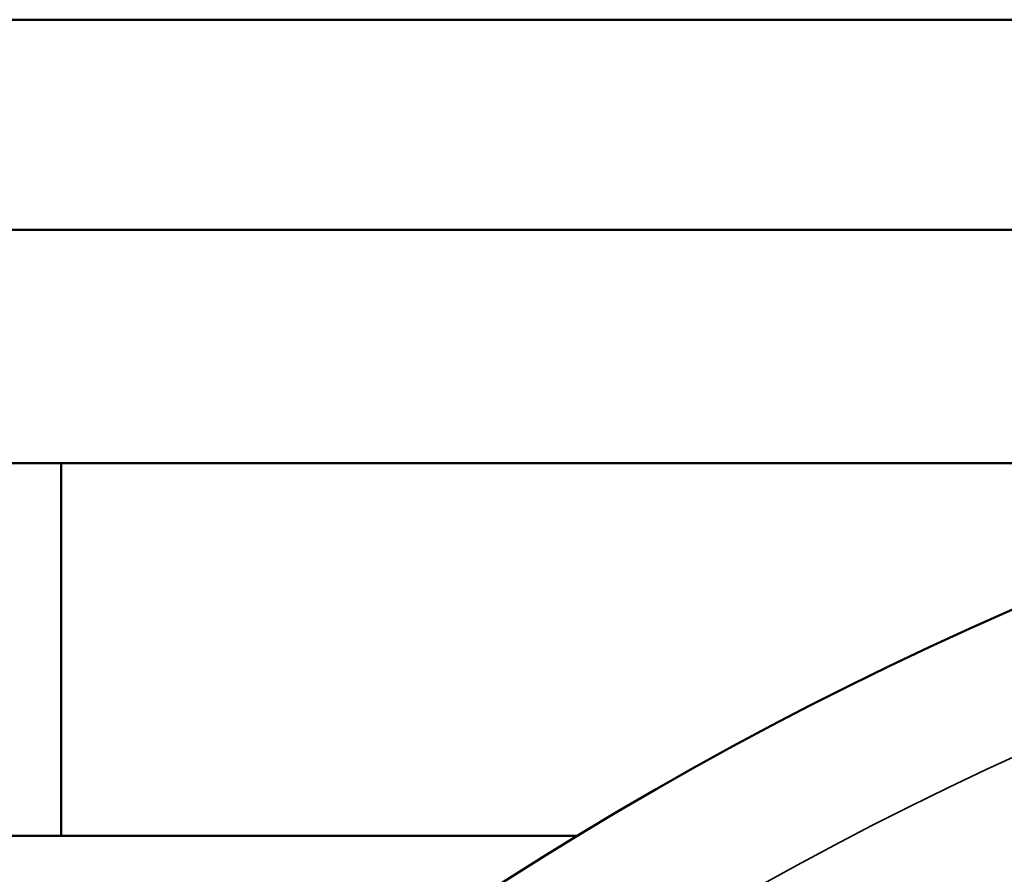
# Model space of a CAD drawing. Header units: inches. Extents: x 0 to 136, y 2 to 86.
# Tile 51 of 144: x 49.435 to 49.594, y 46.698 to 46.836. Entities that reach past the tile are written whole.
import ezdxf

# ---------------------------------------------------------------- set-up
doc = ezdxf.new("R2010")
doc.units = ezdxf.units.IN
doc.header["$LTSCALE"] = 4
doc.header["$MEASUREMENT"] = 0
doc.layers.add('Visible (ANSI)', color=7, linetype='Continuous', lineweight=50)
doc.layers.add('Visible Narrow (ANSI)', color=7, linetype='Continuous', lineweight=35)

msp = doc.modelspace()

# ---------------------------------------------------------------- linework, layer by layer
at = {"layer": 'Visible (ANSI)'}
for p, q in [((49.43293, 46.83571), (50.2248, 46.83571)), ((49.37001, 46.80188), (50.28772, 46.80188)), ((49.43074, 46.76428), (49.65968, 46.76428)), ((49.44186, 46.76428), (49.44186, 46.70428)), ((49.52518, 46.70428), (49.32886, 46.70428))]:
    msp.add_line(p, q, dxfattribs=at)
msp.add_circle((49.82886, 46.20428), 0.585, dxfattribs=at)
at = {"layer": 'Visible Narrow (ANSI)'}
msp.add_circle((49.82886, 46.20428), 0.56325, dxfattribs=at)

doc.saveas('drawing.dxf')
